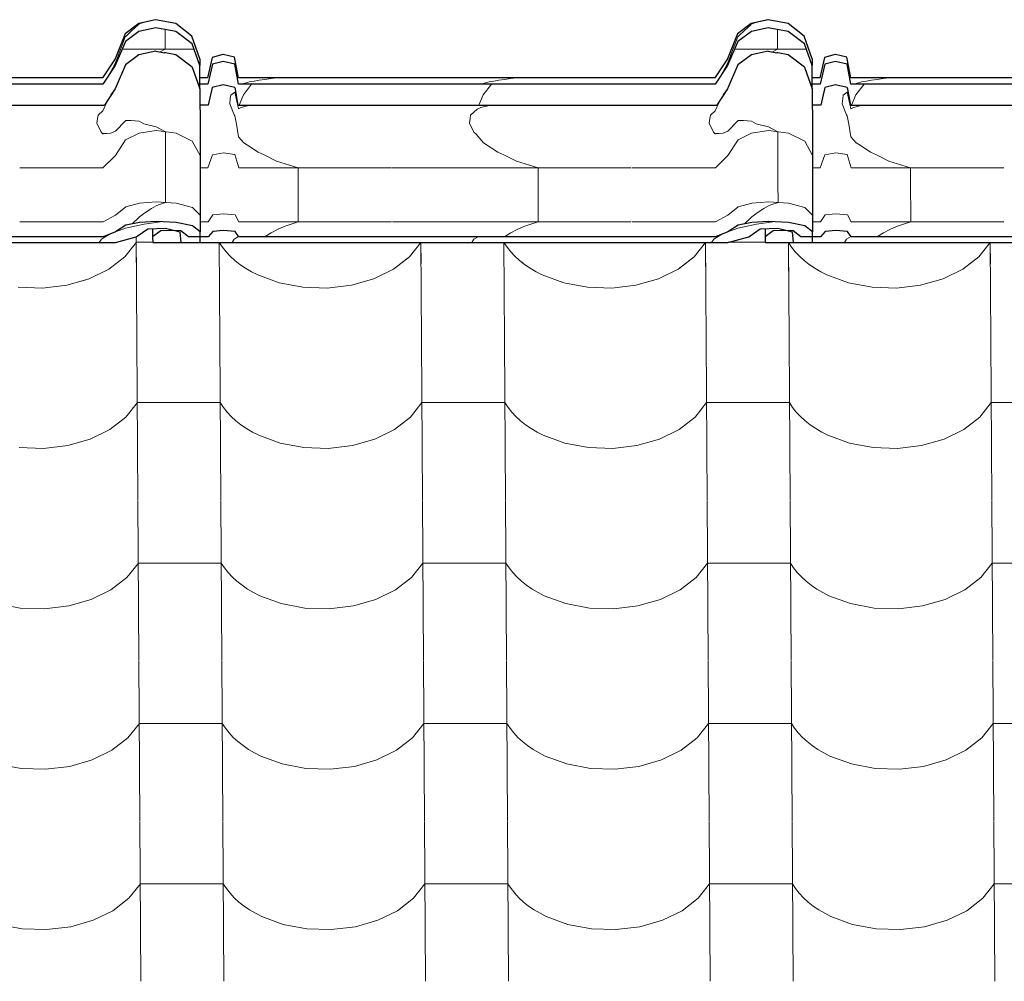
# Model space of a CAD drawing. Header units: millimetres. Extents: x -29001 to 109416, y -1251 to 13451.
# Tile 65 of 163: x -15792 to -15221, y 10428 to 10985. Entities that reach past the tile are written whole.
import ezdxf

# ---------------------------------------------------------------- set-up
doc = ezdxf.new("R2010")
doc.units = ezdxf.units.MM
doc.header["$MEASUREMENT"] = 0
for name, color, linetype in [('POHLED JIŽNÍ_1_Konstrukce - nosné', 7, 'Continuous'), ('POHLED JIŽNÍ_1_Nové_Konstrukce - krov', 7, 'Continuous'), ('POHLED JIŽNÍ_1_Nové_Konstrukce - střechy a skořepiny', 7, 'Continuous'), ('POHLED JIŽNÍ_1_Nové_Výplně - Povrchové', 7, 'Continuous')]:
    doc.layers.add(name, color=color, linetype=linetype)

# ---------------------------------------------------------------- blocks, each defined once
blk = doc.blocks.new('*X1', base_point=(-31394.74, -25864.88))
at = {"layer": 'POHLED JIŽNÍ_1_Nové_Výplně - Povrchové', "color": 21, "linetype": 'Continuous', "lineweight": 20, "true_color": 0xffaaaa}
for p, q in [((-15724.14, 10859.33), (-15723.76, 10799.61)), ((-15730.73, 10847.74), (-15724.12, 10856.13)), ((-15714.56, 10856.13), (-15724.12, 10856.13)), ((-15676.08, 10856.09), (-15675.73, 10799.61)), ((-15676.06, 10856.09), (-15674.24, 10853.33)), ((-15674.24, 10853.33), (-15672.1, 10850.64)), ((-15565.73, 10847.74), (-15559.15, 10856.09)), ((-15559.12, 10856.09), (-15558.77, 10799.61)), ((-15511.08, 10856.09), (-15510.73, 10799.61)), ((-15511.06, 10856.09), (-15509.24, 10853.33)), ((-15509.24, 10853.33), (-15507.1, 10850.64)), ((-15400.74, 10847.74), (-15394.15, 10856.09)), ((-15394.12, 10856.09), (-15393.77, 10799.61)), ((-15370.1, 10856.13), (-15381.13, 10856.13)), ((-15359.56, 10856.13), (-15370.1, 10856.13)), ((-15346.09, 10856.09), (-15345.73, 10799.61)), ((-15346.06, 10856.09), (-15344.25, 10853.33)), ((-15344.25, 10853.33), (-15342.11, 10850.64)), ((-15235.74, 10847.74), (-15229.15, 10856.09)), ((-15229.12, 10856.09), (-15228.77, 10799.61)), ((-15740, 10840.57), (-15730.73, 10847.74)), ((-15672.1, 10850.64), (-15669.68, 10848.05)), ((-15669.68, 10848.05), (-15666.98, 10845.59)), ((-15666.98, 10845.59), (-15664.03, 10843.26)), ((-15575, 10840.57), (-15565.73, 10847.74)), ((-15507.1, 10850.64), (-15504.68, 10848.05)), ((-15504.68, 10848.05), (-15501.98, 10845.59)), ((-15501.98, 10845.59), (-15499.03, 10843.26)), ((-15410, 10840.57), (-15400.74, 10847.74)), ((-15342.11, 10850.64), (-15339.68, 10848.05)), ((-15339.68, 10848.05), (-15336.99, 10845.59)), ((-15336.99, 10845.59), (-15334.03, 10843.26)), ((-15245, 10840.57), (-15235.74, 10847.74)), ((-15751.44, 10834.98), (-15740, 10840.57)), ((-15664.03, 10843.26), (-15660.83, 10841.08)), ((-15660.83, 10841.08), (-15657.4, 10839.06)), ((-15586.44, 10834.98), (-15575, 10840.57)), ((-15499.03, 10843.26), (-15495.83, 10841.08)), ((-15495.83, 10841.08), (-15492.41, 10839.06)), ((-15421.44, 10834.98), (-15410, 10840.57)), ((-15334.03, 10843.26), (-15330.83, 10841.08)), ((-15330.83, 10841.08), (-15327.41, 10839.06)), ((-15256.45, 10834.98), (-15245, 10840.57)), ((-15764.47, 10831.25), (-15751.44, 10834.98)), ((-15657.4, 10839.06), (-15653.77, 10837.21)), ((-15653.77, 10837.21), (-15641.3, 10832.64)), ((-15599.48, 10831.25), (-15586.44, 10834.98)), ((-15492.41, 10839.06), (-15488.77, 10837.21)), ((-15488.77, 10837.21), (-15476.3, 10832.64)), ((-15434.48, 10831.25), (-15421.44, 10834.98)), ((-15327.41, 10839.06), (-15323.78, 10837.21)), ((-15323.78, 10837.21), (-15311.3, 10832.64)), ((-15269.48, 10831.25), (-15256.45, 10834.98)), ((-15792.62, 10830.05), (-15778.44, 10829.58)), ((-15778.44, 10829.58), (-15764.47, 10831.25)), ((-15641.3, 10832.64), (-15627.62, 10830.05)), ((-15627.62, 10830.05), (-15613.44, 10829.58)), ((-15613.44, 10829.58), (-15599.48, 10831.25)), ((-15476.3, 10832.64), (-15462.63, 10830.05)), ((-15462.63, 10830.05), (-15448.44, 10829.58)), ((-15448.44, 10829.58), (-15434.48, 10831.25)), ((-15311.3, 10832.64), (-15297.63, 10830.05)), ((-15297.63, 10830.05), (-15283.45, 10829.58)), ((-15283.45, 10829.58), (-15269.48, 10831.25)), ((-15723.76, 10799.27), (-15723.18, 10706.6)), ((-15675.73, 10799.27), (-15675.15, 10706.6)), ((-15558.76, 10799.27), (-15558.18, 10706.6)), ((-15510.73, 10799.27), (-15510.15, 10706.6)), ((-15393.77, 10799.27), (-15393.19, 10706.6)), ((-15345.73, 10799.27), (-15345.15, 10706.6)), ((-15228.77, 10799.27), (-15228.19, 10706.6)), ((-15730.15, 10754.73), (-15723.53, 10763.12)), ((-15699.52, 10763.12), (-15723.53, 10763.12)), ((-15675.5, 10763.12), (-15699.52, 10763.12)), ((-15675.5, 10763.12), (-15673.66, 10760.33)), ((-15673.66, 10760.33), (-15671.52, 10757.63)), ((-15565.15, 10754.73), (-15558.54, 10763.12)), ((-15534.52, 10763.12), (-15558.54, 10763.12)), ((-15510.5, 10763.12), (-15534.52, 10763.12)), ((-15510.5, 10763.12), (-15508.66, 10760.33)), ((-15508.66, 10760.33), (-15506.52, 10757.63)), ((-15400.16, 10754.73), (-15393.54, 10763.12)), ((-15369.52, 10763.12), (-15393.54, 10763.12)), ((-15345.51, 10763.12), (-15369.52, 10763.12)), ((-15345.51, 10763.12), (-15343.66, 10760.33)), ((-15343.66, 10760.33), (-15341.53, 10757.63)), ((-15235.16, 10754.73), (-15228.54, 10763.12)), ((-15204.53, 10763.12), (-15228.54, 10763.12)), ((-15739.42, 10747.56), (-15730.15, 10754.73)), ((-15671.52, 10757.63), (-15669.1, 10755.04)), ((-15669.1, 10755.04), (-15666.4, 10752.58)), ((-15574.42, 10747.56), (-15565.15, 10754.73)), ((-15506.52, 10757.63), (-15504.1, 10755.04)), ((-15504.1, 10755.04), (-15501.4, 10752.58)), ((-15409.42, 10747.56), (-15400.16, 10754.73)), ((-15341.53, 10757.63), (-15339.1, 10755.04)), ((-15339.1, 10755.04), (-15336.41, 10752.58)), ((-15244.42, 10747.56), (-15235.16, 10754.73)), ((-15666.4, 10752.58), (-15663.45, 10750.25)), ((-15663.45, 10750.25), (-15660.25, 10748.07)), ((-15660.25, 10748.07), (-15656.82, 10746.05)), ((-15501.4, 10752.58), (-15498.45, 10750.25)), ((-15498.45, 10750.25), (-15495.25, 10748.07)), ((-15495.25, 10748.07), (-15491.82, 10746.05)), ((-15336.41, 10752.58), (-15333.45, 10750.25)), ((-15333.45, 10750.25), (-15330.25, 10748.07)), ((-15330.25, 10748.07), (-15326.83, 10746.05)), ((-15750.86, 10741.97), (-15739.42, 10747.56)), ((-15656.82, 10746.05), (-15653.19, 10744.21)), ((-15653.19, 10744.21), (-15640.72, 10739.63)), ((-15585.86, 10741.97), (-15574.42, 10747.56)), ((-15491.82, 10746.05), (-15488.19, 10744.21)), ((-15488.19, 10744.21), (-15475.72, 10739.63)), ((-15420.86, 10741.97), (-15409.42, 10747.56)), ((-15326.83, 10746.05), (-15323.19, 10744.21)), ((-15323.19, 10744.21), (-15310.72, 10739.63)), ((-15255.86, 10741.97), (-15244.42, 10747.56)), ((-15792.04, 10737.05), (-15777.86, 10736.57)), ((-15777.86, 10736.57), (-15763.89, 10738.24)), ((-15763.89, 10738.24), (-15750.86, 10741.97)), ((-15640.72, 10739.63), (-15627.04, 10737.05)), ((-15627.04, 10737.05), (-15612.86, 10736.57)), ((-15612.86, 10736.57), (-15598.9, 10738.24)), ((-15598.9, 10738.24), (-15585.86, 10741.97)), ((-15475.72, 10739.63), (-15462.04, 10737.05)), ((-15462.04, 10737.05), (-15447.86, 10736.57)), ((-15447.86, 10736.57), (-15433.9, 10738.24)), ((-15433.9, 10738.24), (-15420.86, 10741.97)), ((-15310.72, 10739.63), (-15297.05, 10737.05)), ((-15297.05, 10737.05), (-15282.87, 10736.57)), ((-15282.87, 10736.57), (-15268.9, 10738.24)), ((-15268.9, 10738.24), (-15255.86, 10741.97)), ((-15723.18, 10706.27), (-15722.6, 10613.59)), ((-15675.14, 10706.27), (-15674.57, 10613.59)), ((-15558.18, 10706.27), (-15557.6, 10613.59)), ((-15510.15, 10706.27), (-15509.57, 10613.59)), ((-15393.18, 10706.27), (-15392.6, 10613.59)), ((-15345.15, 10706.27), (-15344.57, 10613.59)), ((-15228.19, 10706.27), (-15227.61, 10613.59)), ((-15729.57, 10661.72), (-15722.95, 10670.11)), ((-15698.94, 10670.11), (-15722.95, 10670.11)), ((-15674.92, 10670.11), (-15698.94, 10670.11)), ((-15674.92, 10670.11), (-15673.08, 10667.32)), ((-15564.57, 10661.72), (-15557.96, 10670.11)), ((-15533.94, 10670.11), (-15557.96, 10670.11)), ((-15509.92, 10670.11), (-15533.94, 10670.11)), ((-15509.92, 10670.11), (-15508.08, 10667.32)), ((-15399.57, 10661.72), (-15392.96, 10670.11)), ((-15368.94, 10670.11), (-15392.96, 10670.11)), ((-15344.92, 10670.11), (-15368.94, 10670.11)), ((-15344.92, 10670.11), (-15343.08, 10667.32)), ((-15234.58, 10661.72), (-15227.96, 10670.11)), ((-15203.94, 10670.11), (-15227.96, 10670.11)), ((-15673.08, 10667.32), (-15670.94, 10664.62)), ((-15670.94, 10664.62), (-15668.52, 10662.03)), ((-15508.08, 10667.32), (-15505.94, 10664.62)), ((-15505.94, 10664.62), (-15503.52, 10662.03)), ((-15343.08, 10667.32), (-15340.94, 10664.62)), ((-15340.94, 10664.62), (-15338.52, 10662.03)), ((-15738.83, 10654.55), (-15729.57, 10661.72)), ((-15668.52, 10662.03), (-15665.82, 10659.57)), ((-15665.82, 10659.57), (-15662.86, 10657.24)), ((-15662.86, 10657.24), (-15659.67, 10655.06)), ((-15573.84, 10654.55), (-15564.57, 10661.72)), ((-15503.52, 10662.03), (-15500.82, 10659.57)), ((-15500.82, 10659.57), (-15497.87, 10657.24)), ((-15497.87, 10657.24), (-15494.67, 10655.06)), ((-15408.84, 10654.55), (-15399.57, 10661.72)), ((-15338.52, 10662.03), (-15335.82, 10659.57)), ((-15335.82, 10659.57), (-15332.87, 10657.24)), ((-15332.87, 10657.24), (-15329.67, 10655.06)), ((-15243.84, 10654.55), (-15234.58, 10661.72)), ((-15750.28, 10648.96), (-15738.83, 10654.55)), ((-15659.67, 10655.06), (-15656.24, 10653.04)), ((-15656.24, 10653.04), (-15652.61, 10651.2)), ((-15652.61, 10651.2), (-15640.14, 10646.62)), ((-15585.28, 10648.96), (-15573.84, 10654.55)), ((-15494.67, 10655.06), (-15491.24, 10653.04)), ((-15491.24, 10653.04), (-15487.61, 10651.2)), ((-15487.61, 10651.2), (-15475.14, 10646.62)), ((-15420.28, 10648.96), (-15408.84, 10654.55)), ((-15329.67, 10655.06), (-15326.25, 10653.04)), ((-15326.25, 10653.04), (-15322.61, 10651.2)), ((-15322.61, 10651.2), (-15310.14, 10646.62)), ((-15255.28, 10648.96), (-15243.84, 10654.55)), ((-15805.13, 10646.62), (-15791.46, 10644.04)), ((-15777.28, 10643.57), (-15763.31, 10645.24)), ((-15763.31, 10645.24), (-15750.28, 10648.96)), ((-15640.14, 10646.62), (-15626.46, 10644.04)), ((-15612.28, 10643.57), (-15598.31, 10645.24)), ((-15598.31, 10645.24), (-15585.28, 10648.96)), ((-15475.14, 10646.62), (-15461.46, 10644.04)), ((-15447.28, 10643.57), (-15433.32, 10645.24)), ((-15433.32, 10645.24), (-15420.28, 10648.96)), ((-15310.14, 10646.62), (-15296.47, 10644.04)), ((-15282.28, 10643.57), (-15268.32, 10645.24)), ((-15268.32, 10645.24), (-15255.28, 10648.96)), ((-15791.46, 10644.04), (-15777.28, 10643.57)), ((-15626.46, 10644.04), (-15612.28, 10643.57)), ((-15461.46, 10644.04), (-15447.28, 10643.57)), ((-15296.47, 10644.04), (-15282.28, 10643.57)), ((-15722.6, 10613.26), (-15722.02, 10520.58)), ((-15674.56, 10613.26), (-15673.98, 10520.58)), ((-15557.6, 10613.26), (-15557.02, 10520.58)), ((-15509.57, 10613.26), (-15508.99, 10520.58)), ((-15392.6, 10613.26), (-15392.02, 10520.58)), ((-15344.57, 10613.26), (-15343.99, 10520.58)), ((-15227.61, 10613.26), (-15227.03, 10520.58)), ((-15728.99, 10568.71), (-15722.37, 10577.1)), ((-15698.35, 10577.1), (-15722.37, 10577.1)), ((-15674.34, 10577.1), (-15698.35, 10577.1)), ((-15674.34, 10577.1), (-15672.5, 10574.31)), ((-15563.99, 10568.71), (-15557.37, 10577.1)), ((-15533.36, 10577.1), (-15557.37, 10577.1)), ((-15509.34, 10577.1), (-15533.36, 10577.1)), ((-15509.34, 10577.1), (-15507.5, 10574.31)), ((-15398.99, 10568.71), (-15392.38, 10577.1)), ((-15368.36, 10577.1), (-15392.38, 10577.1)), ((-15344.34, 10577.1), (-15368.36, 10577.1)), ((-15344.34, 10577.1), (-15342.5, 10574.31)), ((-15233.99, 10568.71), (-15227.38, 10577.1)), ((-15203.36, 10577.1), (-15227.38, 10577.1)), ((-15672.5, 10574.31), (-15670.36, 10571.61)), ((-15670.36, 10571.61), (-15667.93, 10569.02)), ((-15507.5, 10574.31), (-15505.36, 10571.61)), ((-15505.36, 10571.61), (-15502.94, 10569.02)), ((-15342.5, 10574.31), (-15340.36, 10571.61)), ((-15340.36, 10571.61), (-15337.94, 10569.02)), ((-15738.25, 10561.54), (-15728.99, 10568.71)), ((-15667.93, 10569.02), (-15665.24, 10566.56)), ((-15665.24, 10566.56), (-15662.28, 10564.23)), ((-15573.25, 10561.54), (-15563.99, 10568.71)), ((-15502.94, 10569.02), (-15500.24, 10566.56)), ((-15500.24, 10566.56), (-15497.28, 10564.23)), ((-15408.26, 10561.54), (-15398.99, 10568.71)), ((-15337.94, 10569.02), (-15335.24, 10566.56)), ((-15335.24, 10566.56), (-15332.29, 10564.23)), ((-15243.26, 10561.54), (-15233.99, 10568.71)), ((-15749.69, 10555.95), (-15738.25, 10561.54)), ((-15662.28, 10564.23), (-15659.08, 10562.05)), ((-15659.08, 10562.05), (-15655.66, 10560.04)), ((-15655.66, 10560.04), (-15652.03, 10558.19)), ((-15584.7, 10555.95), (-15573.25, 10561.54)), ((-15497.28, 10564.23), (-15494.09, 10562.05)), ((-15494.09, 10562.05), (-15490.66, 10560.04)), ((-15490.66, 10560.04), (-15487.03, 10558.19)), ((-15419.7, 10555.95), (-15408.26, 10561.54)), ((-15332.29, 10564.23), (-15329.09, 10562.05)), ((-15329.09, 10562.05), (-15325.66, 10560.04)), ((-15325.66, 10560.04), (-15322.03, 10558.19)), ((-15254.7, 10555.95), (-15243.26, 10561.54)), ((-15762.73, 10552.23), (-15749.69, 10555.95)), ((-15652.03, 10558.19), (-15639.55, 10553.61)), ((-15597.73, 10552.23), (-15584.7, 10555.95)), ((-15487.03, 10558.19), (-15474.56, 10553.61)), ((-15432.73, 10552.23), (-15419.7, 10555.95)), ((-15322.03, 10558.19), (-15309.56, 10553.61)), ((-15267.74, 10552.23), (-15254.7, 10555.95)), ((-15804.55, 10553.61), (-15790.88, 10551.03)), ((-15790.88, 10551.03), (-15776.69, 10550.56)), ((-15776.69, 10550.56), (-15762.73, 10552.23)), ((-15639.55, 10553.61), (-15625.88, 10551.03)), ((-15625.88, 10551.03), (-15611.7, 10550.56)), ((-15611.7, 10550.56), (-15597.73, 10552.23)), ((-15474.56, 10553.61), (-15460.88, 10551.03)), ((-15460.88, 10551.03), (-15446.7, 10550.56)), ((-15446.7, 10550.56), (-15432.73, 10552.23)), ((-15309.56, 10553.61), (-15295.88, 10551.03)), ((-15295.88, 10551.03), (-15281.7, 10550.56)), ((-15281.7, 10550.56), (-15267.74, 10552.23)), ((-15722.02, 10520.25), (-15721.44, 10427.57)), ((-15673.98, 10520.25), (-15673.4, 10427.57)), ((-15557.02, 10520.25), (-15556.44, 10427.57)), ((-15508.98, 10520.25), (-15508.4, 10427.57)), ((-15392.02, 10520.25), (-15391.44, 10427.57)), ((-15343.99, 10520.25), (-15343.41, 10427.57)), ((-15227.02, 10520.25), (-15226.44, 10427.57)), ((-15728.41, 10475.7), (-15721.79, 10484.09)), ((-15697.77, 10484.09), (-15721.79, 10484.09)), ((-15673.76, 10484.09), (-15697.77, 10484.09)), ((-15673.76, 10484.09), (-15671.91, 10481.3)), ((-15671.91, 10481.3), (-15669.78, 10478.6)), ((-15563.41, 10475.7), (-15556.79, 10484.09)), ((-15532.78, 10484.09), (-15556.79, 10484.09)), ((-15508.76, 10484.09), (-15532.78, 10484.09)), ((-15508.76, 10484.09), (-15506.92, 10481.3)), ((-15506.92, 10481.3), (-15504.78, 10478.6)), ((-15398.41, 10475.7), (-15391.8, 10484.09)), ((-15367.78, 10484.09), (-15391.8, 10484.09)), ((-15343.76, 10484.09), (-15367.78, 10484.09)), ((-15343.76, 10484.09), (-15341.92, 10481.3)), ((-15341.92, 10481.3), (-15339.78, 10478.6)), ((-15233.41, 10475.7), (-15226.8, 10484.09)), ((-15202.78, 10484.09), (-15226.8, 10484.09)), ((-15737.67, 10468.53), (-15728.41, 10475.7)), ((-15669.78, 10478.6), (-15667.35, 10476.01)), ((-15667.35, 10476.01), (-15664.66, 10473.55)), ((-15572.67, 10468.53), (-15563.41, 10475.7)), ((-15504.78, 10478.6), (-15502.35, 10476.01)), ((-15502.35, 10476.01), (-15499.66, 10473.55)), ((-15407.68, 10468.53), (-15398.41, 10475.7)), ((-15339.78, 10478.6), (-15337.36, 10476.01)), ((-15337.36, 10476.01), (-15334.66, 10473.55)), ((-15242.68, 10468.53), (-15233.41, 10475.7)), ((-15749.11, 10462.94), (-15737.67, 10468.53)), ((-15664.66, 10473.55), (-15661.7, 10471.22)), ((-15661.7, 10471.22), (-15658.5, 10469.04)), ((-15658.5, 10469.04), (-15655.08, 10467.03)), ((-15584.12, 10462.94), (-15572.67, 10468.53)), ((-15499.66, 10473.55), (-15496.7, 10471.22)), ((-15496.7, 10471.22), (-15493.5, 10469.04)), ((-15493.5, 10469.04), (-15490.08, 10467.03)), ((-15419.12, 10462.94), (-15407.68, 10468.53)), ((-15334.66, 10473.55), (-15331.71, 10471.22)), ((-15331.71, 10471.22), (-15328.51, 10469.04)), ((-15328.51, 10469.04), (-15325.08, 10467.03)), ((-15254.12, 10462.94), (-15242.68, 10468.53)), ((-15762.15, 10459.22), (-15749.11, 10462.94)), ((-15655.08, 10467.03), (-15651.44, 10465.18)), ((-15651.44, 10465.18), (-15638.97, 10460.61)), ((-15597.15, 10459.22), (-15584.12, 10462.94)), ((-15490.08, 10467.03), (-15486.45, 10465.18)), ((-15486.45, 10465.18), (-15473.98, 10460.61)), ((-15432.15, 10459.22), (-15419.12, 10462.94)), ((-15325.08, 10467.03), (-15321.45, 10465.18)), ((-15321.45, 10465.18), (-15308.98, 10460.61)), ((-15267.16, 10459.22), (-15254.12, 10462.94)), ((-15803.97, 10460.61), (-15790.29, 10458.02)), ((-15790.29, 10458.02), (-15776.11, 10457.55)), ((-15776.11, 10457.55), (-15762.15, 10459.22)), ((-15638.97, 10460.61), (-15625.3, 10458.02)), ((-15625.3, 10458.02), (-15611.12, 10457.55)), ((-15611.12, 10457.55), (-15597.15, 10459.22)), ((-15473.98, 10460.61), (-15460.3, 10458.02)), ((-15460.3, 10458.02), (-15446.12, 10457.55)), ((-15446.12, 10457.55), (-15432.15, 10459.22)), ((-15308.98, 10460.61), (-15295.3, 10458.02)), ((-15295.3, 10458.02), (-15281.12, 10457.55)), ((-15281.12, 10457.55), (-15267.16, 10459.22))]:
    blk.add_line(p, q, dxfattribs=at)
blk = doc.blocks.new('*X2', base_point=(-31394.74, -25864.88))
at = {"layer": 'POHLED JIŽNÍ_1_Nové_Konstrukce - střechy a skořepiny', "color": 21, "linetype": 'Continuous', "lineweight": 20, "true_color": 0xffaaaa}
for p, q in [((-15724.14, 10859.33), (-15723.99, 10835.64)), ((-15730.73, 10847.74), (-15724.12, 10856.13)), ((-15714.56, 10856.13), (-15724.12, 10856.13)), ((-15676.08, 10856.09), (-15676.01, 10844.08)), ((-15676.06, 10856.09), (-15674.24, 10853.33)), ((-15674.24, 10853.33), (-15672.1, 10850.64)), ((-15565.73, 10847.74), (-15559.15, 10856.09)), ((-15559.12, 10856.09), (-15559.04, 10843.9)), ((-15511.08, 10856.09), (-15511.01, 10843.83)), ((-15511.06, 10856.09), (-15509.24, 10853.33)), ((-15509.24, 10853.33), (-15507.1, 10850.64)), ((-15400.74, 10847.74), (-15394.15, 10856.09)), ((-15394.12, 10856.09), (-15393.97, 10832.45)), ((-15370.1, 10856.13), (-15381.13, 10856.13)), ((-15359.56, 10856.13), (-15370.1, 10856.13)), ((-15346.09, 10856.09), (-15345.98, 10839.43)), ((-15346.06, 10856.09), (-15344.25, 10853.33)), ((-15344.25, 10853.33), (-15342.11, 10850.64)), ((-15235.74, 10847.74), (-15229.15, 10856.09)), ((-15229.12, 10856.09), (-15229.04, 10843.41)), ((-15740, 10840.57), (-15730.73, 10847.74)), ((-15672.1, 10850.64), (-15669.68, 10848.05)), ((-15669.68, 10848.05), (-15666.98, 10845.59)), ((-15666.98, 10845.59), (-15665.04, 10844.06)), ((-15570.67, 10843.92), (-15565.73, 10847.74)), ((-15507.1, 10850.64), (-15504.68, 10848.05)), ((-15504.68, 10848.05), (-15501.98, 10845.59)), ((-15501.98, 10845.59), (-15499.73, 10843.81)), ((-15409.48, 10840.97), (-15400.74, 10847.74)), ((-15342.11, 10850.64), (-15339.68, 10848.05)), ((-15339.68, 10848.05), (-15336.99, 10845.59)), ((-15336.99, 10845.59), (-15334.03, 10843.26)), ((-15241.31, 10843.43), (-15235.74, 10847.74)), ((-15751.44, 10834.98), (-15740, 10840.57)), ((-15334.03, 10843.26), (-15331.08, 10841.25)), ((-15756.1, 10833.65), (-15751.44, 10834.98))]:
    blk.add_line(p, q, dxfattribs=at)

msp = doc.modelspace()

# ---------------------------------------------------------------- linework, layer by layer
at = {"layer": 'POHLED JIŽNÍ_1_Nové_Konstrukce - krov', "color": 1, "linetype": 'Continuous', "lineweight": 25}
for p, q in [((-15722.72, 10983.03), (-15730.59, 10976.93)), ((-15712.99, 10985.2), (-15722.72, 10983.03)), ((-15701.27, 10982.9), (-15712.93, 10985.2)), ((-15691.89, 10975.64), (-15701.27, 10982.9)), ((-15367.72, 10983.03), (-15375.59, 10976.93)), ((-15357.99, 10985.2), (-15367.72, 10983.03)), ((-15346.27, 10982.9), (-15357.93, 10985.2)), ((-15336.89, 10975.64), (-15346.27, 10982.9)), ((-15730.59, 10976.93), (-15736.45, 10962.56)), ((-15722.59, 10978.44), (-15730.46, 10972.52)), ((-15712.86, 10980.54), (-15722.59, 10978.44)), ((-15701.21, 10978.31), (-15712.86, 10980.54)), ((-15691.83, 10971.28), (-15701.21, 10978.31)), ((-15375.59, 10976.93), (-15381.45, 10962.56)), ((-15367.59, 10978.44), (-15375.47, 10972.52)), ((-15357.86, 10980.54), (-15367.59, 10978.44)), ((-15346.21, 10978.31), (-15357.86, 10980.54)), ((-15336.83, 10971.28), (-15346.21, 10978.31)), ((-15730.46, 10972.52), (-15736.34, 10958.59)), ((-15687.35, 10962.56), (-15691.89, 10975.64)), ((-15687.3, 10958.59), (-15691.83, 10971.28)), ((-15375.47, 10972.52), (-15381.34, 10958.59)), ((-15332.35, 10962.56), (-15336.89, 10975.64)), ((-15332.3, 10958.59), (-15336.83, 10971.28)), ((-15722.6, 10964.91), (-15730.47, 10959)), ((-15712.87, 10967.02), (-15722.6, 10964.91)), ((-15712.87, 10967.02), (-15707.8, 10966.05)), ((-15707.22, 10965.94), (-15707.8, 10966.05)), ((-15707.39, 10966.08), (-15707.22, 10965.94)), ((-15701.22, 10964.79), (-15707.22, 10965.94)), ((-15673.93, 10965.04), (-15680.17, 10963.3)), ((-15667.15, 10963.47), (-15673.88, 10965.04)), ((-15367.6, 10964.91), (-15375.47, 10959)), ((-15357.87, 10967.02), (-15367.6, 10964.91)), ((-15357.87, 10967.02), (-15352.8, 10966.05)), ((-15352.22, 10965.94), (-15352.8, 10966.05)), ((-15352.39, 10966.08), (-15352.22, 10965.94)), ((-15346.22, 10964.79), (-15352.22, 10965.94)), ((-15318.94, 10965.04), (-15325.17, 10963.3)), ((-15312.15, 10963.47), (-15318.88, 10965.04)), ((-15736.45, 10962.56), (-15743.67, 10951.44)), ((-15691.83, 10957.75), (-15701.22, 10964.79)), ((-15687.35, 10962.56), (-15687.3, 10958.59)), ((-15680.17, 10963.3), (-15682.84, 10951.44)), ((-15680.06, 10959.31), (-15682.73, 10947.81)), ((-15673.82, 10961), (-15680.06, 10959.31)), ((-15667.1, 10959.47), (-15673.82, 10961)), ((-15664.97, 10951.44), (-15667.15, 10963.47)), ((-15664.92, 10947.81), (-15667.1, 10959.47)), ((-15381.45, 10962.56), (-15388.67, 10951.44)), ((-15336.84, 10957.75), (-15346.22, 10964.79)), ((-15332.35, 10962.56), (-15332.3, 10958.59)), ((-15325.17, 10963.3), (-15327.84, 10951.44)), ((-15325.06, 10959.31), (-15327.73, 10947.81)), ((-15318.82, 10961), (-15325.06, 10959.31)), ((-15312.1, 10959.47), (-15318.82, 10961)), ((-15309.97, 10951.44), (-15312.15, 10963.47)), ((-15309.92, 10947.81), (-15312.1, 10959.47)), ((-15736.34, 10958.59), (-15743.57, 10947.81)), ((-15730.47, 10959), (-15736.35, 10945.07)), ((-15691.83, 10957.75), (-15687.3, 10945.07)), ((-15687.3, 10947.81), (-15687.3, 10958.59)), ((-15381.34, 10958.59), (-15388.57, 10947.81)), ((-15375.47, 10959), (-15381.35, 10945.07)), ((-15336.84, 10957.75), (-15332.31, 10945.07)), ((-15332.3, 10947.81), (-15332.3, 10958.59)), ((-15749.16, 10951.44), (-16014.73, 10951.44)), ((-15749.11, 10947.81), (-16014.68, 10947.81)), ((-15743.62, 10951.44), (-15749.16, 10951.44)), ((-15743.57, 10947.81), (-15749.11, 10947.81)), ((-15682.73, 10947.81), (-15688.28, 10947.81)), ((-15682.78, 10951.44), (-15687.3, 10951.44)), ((-15687.3, 10945.07), (-15687.3, 10947.81)), ((-15659.73, 10951.44), (-15664.97, 10951.44)), ((-15659.68, 10947.81), (-15664.92, 10947.81)), ((-15394.16, 10951.44), (-15659.73, 10951.44)), ((-15394.11, 10947.81), (-15659.68, 10947.81)), ((-15388.62, 10951.44), (-15394.16, 10951.44)), ((-15388.57, 10947.81), (-15394.11, 10947.81)), ((-15327.73, 10947.81), (-15333.28, 10947.81)), ((-15332.31, 10945.07), (-15332.3, 10947.81)), ((-15327.78, 10951.44), (-15332.3, 10951.44)), ((-15304.73, 10951.44), (-15309.97, 10951.44)), ((-15304.68, 10947.81), (-15309.92, 10947.81)), ((-15039.16, 10951.44), (-15304.73, 10951.44)), ((-15039.11, 10947.81), (-15304.68, 10947.81)), ((-15736.35, 10945.07), (-15742.62, 10935.71)), ((-15687.3, 10945.07), (-15687.26, 10938.09)), ((-15680.07, 10945.79), (-15682.41, 10935.71)), ((-15673.83, 10947.48), (-15680.07, 10945.79)), ((-15667.1, 10945.95), (-15673.83, 10947.48)), ((-15667.1, 10945.95), (-15665.19, 10935.71)), ((-15381.35, 10945.07), (-15387.62, 10935.71)), ((-15332.31, 10945.07), (-15332.26, 10938.09)), ((-15325.07, 10945.79), (-15327.41, 10935.71)), ((-15318.83, 10947.48), (-15325.07, 10945.79)), ((-15312.11, 10945.95), (-15318.83, 10947.48)), ((-15312.11, 10945.95), (-15310.19, 10935.71)), ((-15687.26, 10938.09), (-15687.21, 10927.87)), ((-15332.26, 10938.09), (-15332.22, 10927.87)), ((-16020.19, 10935.71), (-15742.62, 10935.71)), ((-15682.41, 10935.71), (-15687.25, 10935.71)), ((-15665.19, 10935.71), (-15387.62, 10935.71)), ((-15327.41, 10935.71), (-15332.25, 10935.71)), ((-15310.19, 10935.71), (-15032.62, 10935.71)), ((-15687.21, 10927.87), (-15687.18, 10914.75)), ((-15332.22, 10927.87), (-15332.18, 10914.75)), ((-15687.18, 10914.75), (-15687.14, 10899.1)), ((-15332.18, 10914.75), (-15332.15, 10899.1)), ((-15687.14, 10899.1), (-15687.12, 10881.41)), ((-15332.15, 10899.1), (-15332.12, 10881.41)), ((-15687.12, 10881.41), (-15687.1, 10862.22)), ((-15332.12, 10881.41), (-15332.1, 10862.22)), ((-15712.63, 10868.1), (-15722.36, 10867.54)), ((-15700.98, 10867.5), (-15712.63, 10868.1)), ((-15357.63, 10868.1), (-15367.36, 10867.54)), ((-15345.98, 10867.5), (-15357.63, 10868.1)), ((-15736.15, 10862.22), (-15743.39, 10859.33)), ((-15730.24, 10865.95), (-15736.15, 10862.22)), ((-15722.36, 10867.54), (-15730.24, 10865.95)), ((-15724.14, 10859.33), (-15717.49, 10864)), ((-15717.49, 10864), (-15707.18, 10864.23)), ((-15714.68, 10864.06), (-15714.67, 10859.33)), ((-15709.92, 10862.76), (-15714.67, 10859.33)), ((-15703.88, 10863.02), (-15709.92, 10862.76)), ((-15707.18, 10864.23), (-15701.73, 10862.92)), ((-15698.31, 10862.76), (-15703.88, 10863.02)), ((-15701.73, 10862.92), (-15698.84, 10862.22)), ((-15691.61, 10865.62), (-15700.98, 10867.5)), ((-15698.84, 10862.22), (-15698.33, 10856.09)), ((-15693.96, 10859.33), (-15698.31, 10862.76)), ((-15687.1, 10862.22), (-15691.61, 10865.62)), ((-15687.13, 10859.33), (-15687.1, 10862.22)), ((-15679.86, 10862.41), (-15682.56, 10859.33)), ((-15673.62, 10862.87), (-15679.86, 10862.41)), ((-15666.9, 10862.46), (-15673.62, 10862.87)), ((-15664.74, 10859.33), (-15666.9, 10862.46)), ((-15381.15, 10862.22), (-15388.4, 10859.33)), ((-15375.25, 10865.95), (-15381.15, 10862.22)), ((-15367.36, 10867.54), (-15375.25, 10865.95)), ((-15369.14, 10859.33), (-15362.49, 10864)), ((-15362.49, 10864), (-15352.18, 10864.23)), ((-15359.68, 10864.06), (-15359.67, 10859.33)), ((-15354.92, 10862.76), (-15359.67, 10859.33)), ((-15348.88, 10863.02), (-15354.92, 10862.76)), ((-15352.18, 10864.23), (-15346.74, 10862.92)), ((-15343.32, 10862.76), (-15348.88, 10863.02)), ((-15346.74, 10862.92), (-15343.84, 10862.22)), ((-15336.61, 10865.62), (-15345.98, 10867.5)), ((-15343.84, 10862.22), (-15343.33, 10856.09)), ((-15338.96, 10859.33), (-15343.32, 10862.76)), ((-15332.1, 10862.22), (-15336.61, 10865.62)), ((-15332.13, 10859.33), (-15332.1, 10862.22)), ((-15324.86, 10862.41), (-15327.56, 10859.33)), ((-15318.62, 10862.87), (-15324.86, 10862.41)), ((-15311.9, 10862.46), (-15318.62, 10862.87)), ((-15309.74, 10859.33), (-15311.9, 10862.46)), ((-15748.93, 10859.33), (-16014.5, 10859.33)), ((-15743.39, 10859.33), (-15748.93, 10859.33)), ((-15736.26, 10856.09), (-15724.14, 10859.33)), ((-15714.67, 10859.33), (-15714.56, 10856.09)), ((-15688.79, 10859.33), (-15693.96, 10859.33)), ((-15682.56, 10859.33), (-15688.79, 10859.33)), ((-15687.16, 10856.09), (-15687.13, 10859.33)), ((-15659.51, 10859.33), (-15664.74, 10859.33)), ((-15393.94, 10859.33), (-15659.51, 10859.33)), ((-15388.4, 10859.33), (-15393.94, 10859.33)), ((-15381.26, 10856.09), (-15369.14, 10859.33)), ((-15359.67, 10859.33), (-15359.56, 10856.09)), ((-15333.79, 10859.33), (-15338.96, 10859.33)), ((-15327.56, 10859.33), (-15333.79, 10859.33)), ((-15332.16, 10856.09), (-15332.13, 10859.33)), ((-15304.51, 10859.33), (-15309.74, 10859.33)), ((-15038.94, 10859.33), (-15304.51, 10859.33)), ((-16027.41, 10856.09), (-15736.26, 10856.09)), ((-15714.56, 10856.09), (-15699.62, 10856.09)), ((-15699.62, 10856.09), (-15698.33, 10856.09)), ((-15698.33, 10856.09), (-15687.16, 10856.09)), ((-15687.16, 10856.09), (-15672.41, 10856.09)), ((-15672.41, 10856.09), (-15381.26, 10856.09)), ((-15359.56, 10856.09), (-15344.62, 10856.09)), ((-15344.62, 10856.09), (-15343.33, 10856.09)), ((-15343.33, 10856.09), (-15332.16, 10856.09)), ((-15332.16, 10856.09), (-15317.41, 10856.09)), ((-15317.41, 10856.09), (-15026.26, 10856.09))]:
    msp.add_line(p, q, dxfattribs=at)
at = {"layer": 'POHLED JIŽNÍ_1_Nové_Konstrukce - krov', "color": 21, "linetype": 'Continuous', "lineweight": 20, "true_color": 0xffaaaa}
for p, q in [((-15722.67, 10983.03), (-15730.54, 10976.93)), ((-15723.17, 10982.11), (-15726.64, 10978.88)), ((-15722.65, 10982.59), (-15723.17, 10982.11)), ((-15712.94, 10985.2), (-15722.67, 10983.03)), ((-15719.5, 10983.72), (-15722.65, 10982.59)), ((-15719.41, 10983.75), (-15719.5, 10983.72)), ((-15715.64, 10984.6), (-15719.41, 10983.75)), ((-15712.94, 10985.2), (-15715.64, 10984.6)), ((-15367.67, 10983.03), (-15375.54, 10976.93)), ((-15368.17, 10982.11), (-15371.64, 10978.88)), ((-15367.65, 10982.59), (-15368.17, 10982.11)), ((-15357.94, 10985.2), (-15367.67, 10983.03)), ((-15364.5, 10983.72), (-15367.65, 10982.59)), ((-15364.42, 10983.75), (-15364.5, 10983.72)), ((-15360.64, 10984.6), (-15364.42, 10983.75)), ((-15357.94, 10985.2), (-15360.64, 10984.6)), ((-15730.54, 10976.93), (-15736.41, 10962.56)), ((-15730.54, 10976.93), (-15736.41, 10962.56)), ((-15726.64, 10978.88), (-15729.89, 10975.8)), ((-15707.36, 10979.49), (-15707.37, 10968.08)), ((-15375.54, 10976.93), (-15381.41, 10962.56)), ((-15375.54, 10976.93), (-15381.41, 10962.56)), ((-15371.64, 10978.88), (-15374.89, 10975.8)), ((-15352.36, 10979.49), (-15352.37, 10968.08)), ((-15730.5, 10975.21), (-15732.9, 10968.92)), ((-15730.5, 10975.21), (-15732.9, 10968.92)), ((-15729.89, 10975.8), (-15730.5, 10975.21)), ((-15375.5, 10975.21), (-15377.9, 10968.92)), ((-15375.5, 10975.21), (-15377.9, 10968.92)), ((-15374.89, 10975.8), (-15375.5, 10975.21)), ((-15732.9, 10968.92), (-15735.66, 10961.67)), ((-15732.9, 10968.92), (-15735.66, 10961.67)), ((-15690.68, 10968.08), (-15732.34, 10968.08)), ((-15710.36, 10966.54), (-15707.37, 10968.08)), ((-15673.89, 10965.04), (-15680.13, 10963.3)), ((-15377.9, 10968.92), (-15380.66, 10961.67)), ((-15377.9, 10968.92), (-15380.66, 10961.67)), ((-15335.68, 10968.08), (-15377.34, 10968.08)), ((-15355.36, 10966.54), (-15352.37, 10968.08)), ((-15318.89, 10965.04), (-15325.13, 10963.3)), ((-15736.41, 10962.56), (-15743.63, 10951.44)), ((-15736.41, 10962.56), (-15743.63, 10951.44)), ((-15736.36, 10959.77), (-15740.32, 10952.65)), ((-15736.36, 10959.77), (-15740.32, 10952.65)), ((-15735.66, 10961.67), (-15736.36, 10959.77)), ((-15735.66, 10961.67), (-15736.36, 10959.77)), ((-15680.13, 10963.3), (-15682.8, 10951.44)), ((-15680.13, 10963.3), (-15682.8, 10951.44)), ((-15381.41, 10962.56), (-15388.63, 10951.44)), ((-15381.41, 10962.56), (-15388.63, 10951.44)), ((-15381.36, 10959.77), (-15385.33, 10952.65)), ((-15381.36, 10959.77), (-15385.33, 10952.65)), ((-15380.66, 10961.67), (-15381.36, 10959.77)), ((-15380.66, 10961.67), (-15381.36, 10959.77)), ((-15325.13, 10963.3), (-15327.8, 10951.44)), ((-15325.13, 10963.3), (-15327.8, 10951.44)), ((-15659.69, 10948.8), (-15663.33, 10947.81)), ((-15661.99, 10941.56), (-15657.28, 10947.81)), ((-15658.66, 10949.08), (-15659.69, 10948.8)), ((-15655.91, 10949.62), (-15658.66, 10949.08)), ((-15652.9, 10950.12), (-15655.91, 10949.62)), ((-15649.65, 10950.6), (-15652.9, 10950.12)), ((-15646.18, 10951.03), (-15649.65, 10950.6)), ((-15642.5, 10951.43), (-15646.18, 10951.03)), ((-15642.42, 10951.44), (-15642.5, 10951.43)), ((-15519.66, 10949.08), (-15524.33, 10947.81)), ((-15522.99, 10941.56), (-15518.28, 10947.81)), ((-15516.91, 10949.62), (-15519.66, 10949.08)), ((-15513.9, 10950.12), (-15516.91, 10949.62)), ((-15510.65, 10950.6), (-15513.9, 10950.12)), ((-15507.18, 10951.03), (-15510.65, 10950.6)), ((-15503.5, 10951.43), (-15507.18, 10951.03)), ((-15503.42, 10951.44), (-15503.5, 10951.43)), ((-15304.69, 10948.8), (-15308.33, 10947.81)), ((-15306.99, 10941.56), (-15302.28, 10947.81)), ((-15303.67, 10949.08), (-15304.69, 10948.8)), ((-15300.91, 10949.62), (-15303.67, 10949.08)), ((-15297.9, 10950.12), (-15300.91, 10949.62)), ((-15294.65, 10950.6), (-15297.9, 10950.12)), ((-15291.18, 10951.03), (-15294.65, 10950.6)), ((-15287.5, 10951.43), (-15291.18, 10951.03)), ((-15287.42, 10951.44), (-15287.5, 10951.43)), ((-15738.99, 10941.56), (-15736.35, 10945.07)), ((-15738.99, 10941.56), (-15736.44, 10944.94)), ((-15667.09, 10943.16), (-15669.31, 10941.37)), ((-15665.48, 10936.24), (-15667.09, 10943.16)), ((-15383.99, 10941.56), (-15381.35, 10945.07)), ((-15383.99, 10941.56), (-15381.44, 10944.94)), ((-15312.09, 10943.16), (-15314.31, 10941.37)), ((-15310.48, 10936.24), (-15312.09, 10943.16)), ((-15740.33, 10939.13), (-15742.48, 10934.88)), ((-15740.33, 10939.13), (-15742.48, 10934.88)), ((-15739.54, 10940.31), (-15738.99, 10941.56)), ((-15739.54, 10940.31), (-15738.99, 10941.56)), ((-15669.64, 10939.46), (-15669.99, 10936.42)), ((-15669.99, 10936.42), (-15667.47, 10930.02)), ((-15669.31, 10941.37), (-15669.64, 10939.46)), ((-15664.57, 10935.71), (-15661.99, 10941.56)), ((-15525.57, 10935.71), (-15522.99, 10941.56)), ((-15385.33, 10939.13), (-15387.48, 10934.88)), ((-15385.33, 10939.13), (-15387.48, 10934.88)), ((-15384.55, 10940.31), (-15383.99, 10941.56)), ((-15384.55, 10940.31), (-15383.99, 10941.56)), ((-15314.64, 10939.46), (-15314.99, 10936.42)), ((-15314.99, 10936.42), (-15312.47, 10930.02)), ((-15314.31, 10941.37), (-15314.64, 10939.46)), ((-15309.57, 10935.71), (-15306.99, 10941.56)), ((-15743.57, 10932.27), (-15746.32, 10929.74)), ((-15743.57, 10932.27), (-15746.32, 10929.74)), ((-15742.48, 10934.88), (-15743.57, 10932.27)), ((-15742.48, 10934.88), (-15743.57, 10932.27)), ((-15664.92, 10933.53), (-15665.48, 10936.24)), ((-15663.34, 10934.29), (-15664.92, 10933.53)), ((-15659.7, 10935.16), (-15663.34, 10934.29)), ((-15659.7, 10935.16), (-15662.68, 10934.44)), ((-15658.67, 10935.41), (-15659.7, 10935.16)), ((-15658.67, 10935.41), (-15659.7, 10935.16)), ((-15656.89, 10935.71), (-15658.67, 10935.41)), ((-15656.89, 10935.71), (-15658.67, 10935.41)), ((-15526.48, 10933.27), (-15530.33, 10929.74)), ((-15524.34, 10934.29), (-15526.48, 10933.27)), ((-15519.67, 10935.41), (-15524.34, 10934.29)), ((-15519.67, 10935.41), (-15523.68, 10934.44)), ((-15517.89, 10935.71), (-15519.67, 10935.41)), ((-15517.89, 10935.71), (-15519.67, 10935.41)), ((-15388.57, 10932.27), (-15391.33, 10929.74)), ((-15388.57, 10932.27), (-15391.33, 10929.74)), ((-15387.48, 10934.88), (-15388.57, 10932.27)), ((-15387.48, 10934.88), (-15388.57, 10932.27)), ((-15309.92, 10933.53), (-15310.48, 10936.24)), ((-15308.34, 10934.29), (-15309.92, 10933.53)), ((-15304.7, 10935.16), (-15308.34, 10934.29)), ((-15304.7, 10935.16), (-15307.68, 10934.44)), ((-15303.67, 10935.41), (-15304.7, 10935.16)), ((-15303.67, 10935.41), (-15304.7, 10935.16)), ((-15301.89, 10935.71), (-15303.67, 10935.41)), ((-15301.89, 10935.71), (-15303.67, 10935.41)), ((-15746.65, 10927.97), (-15747, 10925.18)), ((-15746.65, 10927.97), (-15747, 10925.18)), ((-15747, 10925.18), (-15744.49, 10919.9)), ((-15747, 10925.18), (-15744.49, 10919.9)), ((-15746.32, 10929.74), (-15746.65, 10927.97)), ((-15746.32, 10929.74), (-15746.65, 10927.97)), ((-15736.24, 10920.57), (-15730.49, 10926.48)), ((-15736.24, 10920.57), (-15730.49, 10926.48)), ((-15730.49, 10926.48), (-15730.33, 10926.67)), ((-15730.49, 10926.48), (-15730.33, 10926.67)), ((-15730.33, 10926.67), (-15727.05, 10926.74)), ((-15727.05, 10926.74), (-15722.44, 10926.26)), ((-15722.44, 10926.26), (-15719.74, 10924.9)), ((-15719.74, 10924.9), (-15712.7, 10923.1)), ((-15667.47, 10930.02), (-15667.02, 10929.48)), ((-15667.02, 10929.48), (-15666.15, 10924.69)), ((-15530.65, 10927.97), (-15531.01, 10925.18)), ((-15531.01, 10925.18), (-15528.49, 10919.9)), ((-15530.33, 10929.74), (-15530.65, 10927.97)), ((-15391.65, 10927.97), (-15392.01, 10925.18)), ((-15391.65, 10927.97), (-15392.01, 10925.18)), ((-15392.01, 10925.18), (-15389.49, 10919.9)), ((-15392.01, 10925.18), (-15389.49, 10919.9)), ((-15391.33, 10929.74), (-15391.65, 10927.97)), ((-15391.33, 10929.74), (-15391.65, 10927.97)), ((-15381.24, 10920.57), (-15375.49, 10926.48)), ((-15381.24, 10920.57), (-15375.49, 10926.48)), ((-15375.49, 10926.48), (-15375.33, 10926.67)), ((-15375.49, 10926.48), (-15375.33, 10926.67)), ((-15375.33, 10926.67), (-15372.05, 10926.74)), ((-15372.05, 10926.74), (-15367.44, 10926.26)), ((-15367.44, 10926.26), (-15364.74, 10924.9)), ((-15364.74, 10924.9), (-15357.7, 10923.1)), ((-15312.47, 10930.02), (-15312.02, 10929.48)), ((-15312.02, 10929.48), (-15311.15, 10924.69)), ((-15744.49, 10919.9), (-15743.5, 10919.03)), ((-15744.49, 10919.9), (-15743.5, 10919.03)), ((-15743.5, 10919.03), (-15738.89, 10919.36)), ((-15743.16, 10919.15), (-15738.89, 10919.36)), ((-15738.89, 10919.36), (-15736.24, 10920.57)), ((-15738.89, 10919.36), (-15736.24, 10920.57)), ((-15722.43, 10919.48), (-15730.31, 10915.59)), ((-15712.7, 10920.87), (-15722.43, 10919.48)), ((-15712.7, 10923.1), (-15707.2, 10920.17)), ((-15701.05, 10919.4), (-15712.7, 10920.87)), ((-15707.18, 10911.51), (-15707.2, 10920.17)), ((-15691.67, 10914.77), (-15701.05, 10919.4)), ((-15666.15, 10924.69), (-15664.84, 10917.22)), ((-15528.49, 10919.9), (-15527.16, 10918.73)), ((-15389.49, 10919.9), (-15388.5, 10919.03)), ((-15389.49, 10919.9), (-15388.5, 10919.03)), ((-15388.5, 10919.03), (-15383.89, 10919.36)), ((-15388.16, 10919.15), (-15383.89, 10919.36)), ((-15383.89, 10919.36), (-15381.24, 10920.57)), ((-15383.89, 10919.36), (-15381.24, 10920.57)), ((-15367.43, 10919.48), (-15375.31, 10915.59)), ((-15357.7, 10920.87), (-15367.43, 10919.48)), ((-15357.7, 10923.1), (-15352.2, 10920.17)), ((-15346.05, 10919.4), (-15357.7, 10920.87)), ((-15352.18, 10911.51), (-15352.2, 10920.17)), ((-15336.67, 10914.77), (-15346.05, 10919.4)), ((-15311.15, 10924.69), (-15309.84, 10917.22)), ((-15743.5, 10919.03), (-15743.16, 10919.15)), ((-15730.31, 10915.59), (-15736.21, 10906.42)), ((-15730.31, 10915.59), (-15736.21, 10906.42)), ((-15687.16, 10906.42), (-15691.67, 10914.77)), ((-15664.84, 10917.22), (-15661.9, 10913.88)), ((-15661.9, 10913.88), (-15659.59, 10912.34)), ((-15527.16, 10918.73), (-15522.9, 10913.88)), ((-15522.9, 10913.88), (-15514.53, 10908.3)), ((-15388.5, 10919.03), (-15388.16, 10919.15)), ((-15375.31, 10915.59), (-15381.21, 10906.42)), ((-15375.31, 10915.59), (-15381.21, 10906.42)), ((-15332.16, 10906.42), (-15336.67, 10914.77)), ((-15309.84, 10917.22), (-15306.9, 10913.88)), ((-15306.9, 10913.88), (-15304.59, 10912.34)), ((-15707.16, 10900.69), (-15707.18, 10911.51)), ((-15673.68, 10908), (-15679.92, 10906.89)), ((-15666.96, 10906.99), (-15673.68, 10908)), ((-15659.59, 10912.34), (-15653.53, 10908.3)), ((-15653.53, 10908.3), (-15650.1, 10906.85)), ((-15514.53, 10908.3), (-15511.1, 10906.85)), ((-15352.17, 10900.69), (-15352.18, 10911.51)), ((-15318.68, 10908), (-15324.92, 10906.89)), ((-15311.96, 10906.99), (-15318.68, 10908)), ((-15304.59, 10912.34), (-15298.53, 10908.3)), ((-15298.53, 10908.3), (-15295.1, 10906.85)), ((-15736.21, 10906.42), (-15743.45, 10899.31)), ((-15736.21, 10906.42), (-15743.45, 10899.31)), ((-15679.92, 10906.89), (-15682.61, 10899.31)), ((-15679.92, 10906.89), (-15682.61, 10899.31)), ((-15664.79, 10899.31), (-15666.96, 10906.99)), ((-15650.1, 10906.85), (-15642.8, 10903.17)), ((-15642.8, 10903.17), (-15630.26, 10899.31)), ((-15511.1, 10906.85), (-15503.8, 10903.17)), ((-15503.8, 10903.17), (-15491.26, 10899.31)), ((-15381.21, 10906.42), (-15388.45, 10899.31)), ((-15381.21, 10906.42), (-15388.45, 10899.31)), ((-15324.92, 10906.89), (-15327.61, 10899.31)), ((-15324.92, 10906.89), (-15327.61, 10899.31)), ((-15309.79, 10899.31), (-15311.96, 10906.99)), ((-15295.1, 10906.85), (-15287.8, 10903.17)), ((-15287.8, 10903.17), (-15275.26, 10899.31)), ((-15748.99, 10899.31), (-15791.72, 10899.31)), ((-15743.45, 10899.31), (-15748.99, 10899.31)), ((-15743.45, 10899.31), (-15748.46, 10899.31)), ((-15707.15, 10890.56), (-15707.16, 10900.69)), ((-15682.61, 10899.31), (-15687.14, 10899.31)), ((-15682.61, 10899.31), (-15687.14, 10899.31)), ((-15659.56, 10899.31), (-15664.79, 10899.31)), ((-15576.22, 10899.31), (-15659.56, 10899.31)), ((-15630.25, 10892.7), (-15630.26, 10899.31)), ((-15437.22, 10899.31), (-15575.72, 10899.31)), ((-15491.25, 10892.7), (-15491.26, 10899.31)), ((-15393.99, 10899.31), (-15436.73, 10899.31)), ((-15388.45, 10899.31), (-15393.99, 10899.31)), ((-15388.45, 10899.31), (-15393.46, 10899.31)), ((-15352.15, 10890.56), (-15352.17, 10900.69)), ((-15327.61, 10899.31), (-15332.15, 10899.31)), ((-15327.61, 10899.31), (-15332.15, 10899.31)), ((-15304.56, 10899.31), (-15309.79, 10899.31)), ((-15221.23, 10899.31), (-15304.56, 10899.31)), ((-15275.25, 10892.7), (-15275.26, 10899.31)), ((-15630.23, 10884.44), (-15630.25, 10892.7)), ((-15491.23, 10884.44), (-15491.25, 10892.7)), ((-15275.24, 10884.44), (-15275.25, 10892.7)), ((-15707.14, 10879.19), (-15707.15, 10890.56)), ((-15352.14, 10879.19), (-15352.15, 10890.56)), ((-15712.64, 10879.56), (-15722.37, 10878.82)), ((-15700.99, 10878.77), (-15712.64, 10879.56)), ((-15630.22, 10876.69), (-15630.23, 10884.44)), ((-15491.22, 10876.69), (-15491.23, 10884.44)), ((-15357.64, 10879.56), (-15367.37, 10878.82)), ((-15345.99, 10878.77), (-15357.64, 10879.56)), ((-15275.22, 10876.69), (-15275.24, 10884.44)), ((-15730.25, 10876.73), (-15736.16, 10871.82)), ((-15730.25, 10876.73), (-15736.16, 10871.82)), ((-15722.37, 10878.82), (-15730.25, 10876.73)), ((-15715.34, 10875.68), (-15719.21, 10873.17)), ((-15712.64, 10877.2), (-15715.34, 10875.68)), ((-15711.31, 10877.77), (-15712.64, 10877.2)), ((-15707.14, 10879.19), (-15711.31, 10877.77)), ((-15691.62, 10876.29), (-15700.99, 10878.77)), ((-15687.11, 10871.82), (-15691.62, 10876.29)), ((-15630.22, 10868.01), (-15630.22, 10876.69)), ((-15491.22, 10868.01), (-15491.22, 10876.69)), ((-15375.26, 10876.73), (-15381.16, 10871.82)), ((-15375.26, 10876.73), (-15381.16, 10871.82)), ((-15367.37, 10878.82), (-15375.26, 10876.73)), ((-15360.34, 10875.68), (-15364.21, 10873.17)), ((-15357.64, 10877.2), (-15360.34, 10875.68)), ((-15356.31, 10877.77), (-15357.64, 10877.2)), ((-15352.14, 10879.19), (-15356.31, 10877.77)), ((-15336.62, 10876.29), (-15345.99, 10878.77)), ((-15332.11, 10871.82), (-15336.62, 10876.29)), ((-15275.22, 10868.01), (-15275.22, 10876.69)), ((-15748.94, 10868.01), (-15791.68, 10868.01)), ((-15748.94, 10868.01), (-15750.14, 10868.01)), ((-15743.4, 10868.01), (-15748.94, 10868.01)), ((-15743.4, 10868.01), (-15748.94, 10868.01)), ((-15736.16, 10871.82), (-15743.4, 10868.01)), ((-15736.16, 10871.82), (-15743.4, 10868.01)), ((-15722.89, 10870.37), (-15726.37, 10866.94)), ((-15722.36, 10870.83), (-15722.89, 10870.37)), ((-15719.21, 10873.17), (-15722.36, 10870.83)), ((-15719.67, 10866.66), (-15710.12, 10867.97)), ((-15719.67, 10866.66), (-15710.12, 10867.97)), ((-15682.57, 10868.01), (-15687.11, 10868.01)), ((-15682.57, 10868.01), (-15687.11, 10868.01)), ((-15679.87, 10872.07), (-15682.57, 10868.01)), ((-15679.87, 10872.07), (-15682.57, 10868.01)), ((-15673.63, 10872.67), (-15679.87, 10872.07)), ((-15666.91, 10872.13), (-15673.63, 10872.67)), ((-15664.75, 10868.01), (-15666.91, 10872.13)), ((-15659.51, 10868.01), (-15664.75, 10868.01)), ((-15576.18, 10868.01), (-15659.51, 10868.01)), ((-15630.22, 10868.01), (-15634.39, 10866.72)), ((-15437.18, 10868.01), (-15575.68, 10868.01)), ((-15491.22, 10868.01), (-15495.39, 10866.72)), ((-15393.94, 10868.01), (-15436.68, 10868.01)), ((-15393.94, 10868.01), (-15395.14, 10868.01)), ((-15388.4, 10868.01), (-15393.94, 10868.01)), ((-15388.4, 10868.01), (-15393.94, 10868.01)), ((-15381.16, 10871.82), (-15388.4, 10868.01)), ((-15381.16, 10871.82), (-15388.4, 10868.01)), ((-15367.89, 10870.37), (-15371.37, 10866.94)), ((-15367.37, 10870.83), (-15367.89, 10870.37)), ((-15364.21, 10873.17), (-15367.37, 10870.83)), ((-15364.67, 10866.66), (-15355.12, 10867.97)), ((-15364.67, 10866.66), (-15355.12, 10867.97)), ((-15327.57, 10868.01), (-15332.11, 10868.01)), ((-15327.57, 10868.01), (-15332.11, 10868.01)), ((-15324.87, 10872.07), (-15327.57, 10868.01)), ((-15324.87, 10872.07), (-15327.57, 10868.01)), ((-15318.63, 10872.67), (-15324.87, 10872.07)), ((-15311.91, 10872.13), (-15318.63, 10872.67)), ((-15309.75, 10868.01), (-15311.91, 10872.13)), ((-15304.51, 10868.01), (-15309.75, 10868.01)), ((-15221.18, 10868.01), (-15304.51, 10868.01)), ((-15275.22, 10868.01), (-15279.39, 10866.72)), ((-15736.23, 10862.19), (-15730.41, 10864.25)), ((-15736.23, 10862.19), (-15730.41, 10864.25)), ((-15730.41, 10864.25), (-15719.67, 10866.66)), ((-15730.41, 10864.25), (-15719.67, 10866.66)), ((-15726.37, 10866.94), (-15726.61, 10866.69)), ((-15642.28, 10863.5), (-15645.96, 10861.6)), ((-15638.42, 10865.21), (-15642.28, 10863.5)), ((-15634.39, 10866.72), (-15638.42, 10865.21)), ((-15503.28, 10863.5), (-15506.96, 10861.6)), ((-15499.42, 10865.21), (-15503.28, 10863.5)), ((-15495.39, 10866.72), (-15499.42, 10865.21)), ((-15381.24, 10862.19), (-15375.41, 10864.25)), ((-15381.24, 10862.19), (-15375.41, 10864.25)), ((-15375.41, 10864.25), (-15364.67, 10866.66)), ((-15375.41, 10864.25), (-15364.67, 10866.66)), ((-15371.37, 10866.94), (-15371.61, 10866.69)), ((-15287.28, 10863.5), (-15290.96, 10861.6)), ((-15283.42, 10865.21), (-15287.28, 10863.5)), ((-15279.39, 10866.72), (-15283.42, 10865.21)), ((-15745.66, 10856.09), (-15744.39, 10857.9)), ((-15745.66, 10856.09), (-15744.39, 10857.9)), ((-15744.39, 10857.9), (-15739.35, 10860.95)), ((-15744.39, 10857.9), (-15739.35, 10860.95)), ((-15668.66, 10856.09), (-15667.39, 10857.9)), ((-15668.66, 10856.09), (-15667.39, 10857.9)), ((-15667.39, 10857.9), (-15664.82, 10859.45)), ((-15667.39, 10857.9), (-15664.82, 10859.45)), ((-15649.44, 10859.5), (-15649.67, 10859.33)), ((-15645.96, 10861.6), (-15649.44, 10859.5)), ((-15529.66, 10856.09), (-15528.39, 10857.9)), ((-15529.66, 10856.09), (-15528.39, 10857.9)), ((-15528.39, 10857.9), (-15526.02, 10859.33)), ((-15528.39, 10857.9), (-15526.02, 10859.33)), ((-15510.44, 10859.5), (-15510.68, 10859.33)), ((-15506.96, 10861.6), (-15510.44, 10859.5)), ((-15390.66, 10856.09), (-15389.39, 10857.9)), ((-15390.66, 10856.09), (-15389.39, 10857.9)), ((-15389.39, 10857.9), (-15384.35, 10860.95)), ((-15389.39, 10857.9), (-15384.35, 10860.95)), ((-15313.66, 10856.09), (-15312.39, 10857.9)), ((-15313.66, 10856.09), (-15312.39, 10857.9)), ((-15312.39, 10857.9), (-15309.82, 10859.45)), ((-15312.39, 10857.9), (-15309.82, 10859.45)), ((-15294.44, 10859.5), (-15294.68, 10859.33)), ((-15290.96, 10861.6), (-15294.44, 10859.5))]:
    msp.add_line(p, q, dxfattribs=at)
for p in [(-15743.16, 10919.15), (-15388.16, 10919.15)]:
    msp.add_point(p, dxfattribs=at)

# ---------------------------------------------------------------- block references
at = {"layer": 'POHLED JIŽNÍ_1_Konstrukce - nosné', "color": 9, "linetype": 'Continuous', "lineweight": 13}
for name in ['*X1', '*X2']:
    msp.add_blockref(name, (-31394.74, -25864.88), dxfattribs=at)

doc.saveas('drawing.dxf')
